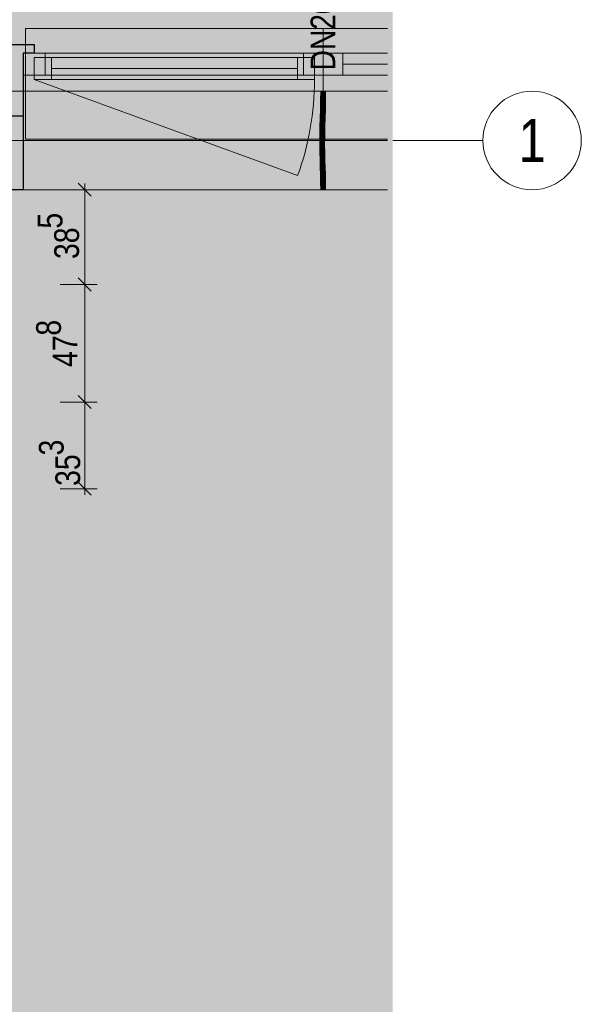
# Model space of a CAD drawing. Extents: x -620 to 300, y 62 to 1107.
# Tile 128 of 256: x 46 to 92, y 922 to 1002. Entities that reach past the tile are written whole.
import ezdxf
from ezdxf.enums import TextEntityAlignment as Align
from ezdxf.lldxf.tags import DXFTag

# ---------------------------------------------------------------- set-up
doc = ezdxf.new("R2010")
doc.units = 0
doc.layers.get('0').update_dxf_attribs({"lineweight": 35})
for name, color, linetype, lineweight, true_color in [('30 -33 Aussenwände- 7 Fassade_ Elemente', 7, 'Continuous', 9, 0x00aacc), ('30 -35 Decken- 1 Konstruktion-Träger- Stahlbeton', 7, 'grob-A06G9FRA8I', 13, 0x33aa00), ('70 -76 Bemaßung- 2 Allgemein', 9, 'Continuous', 5, 0x808080), ('E_Leerrohr 20', 7, 'Continuous', 13, 0xcc0099), ('E_Leerrohr 20-Shading', 7, 'Continuous', 13, 0xcc0099), ('iwb_Layout Achsbezeichung', 1, 'Continuous', 13, 0xff0000), ('iwb_Layout BA_Markierung', 7, 'Continuous', 9, 0xbadcdc)]:
    doc.layers.add(name, color=color, linetype=linetype, lineweight=lineweight, true_color=true_color)
doc.layers.add('70 -71 Achsen- 1 Gebäudeachsen', color=7, linetype='STRICHPUNKT2-A06G9FR98I', lineweight=18)
doc.layers.add('Detailelementbeschriftung', color=7, linetype='Continuous', lineweight=9)
doc.layers.add('iwb_Schraffur_Unterzug', color=7, linetype='Continuous', lineweight=5, true_color=0xffffcc, plot=False)
doc.styles.get("Standard").update_dxf_attribs({"font": 'ARIALN.TTF'})
tags = doc.linetypes.add('grob-A06G9FRA8I', pattern=[14, 3, -8, 3]).pattern_tags.tags
tags[8:9] = [DXFTag(74, 4), DXFTag(75, 0), DXFTag(340, '0'), DXFTag(46, 0.0), DXFTag(50, 0.0), DXFTag(44, 0.0), DXFTag(45, 0.0)]
tags[6:7] = [DXFTag(74, 4), DXFTag(75, 0), DXFTag(340, '0'), DXFTag(46, 0.0), DXFTag(50, 0.0), DXFTag(44, 0.0), DXFTag(45, 0.0)]
tags[4:5] = [DXFTag(74, 4), DXFTag(75, 0), DXFTag(340, '0'), DXFTag(46, 0.0), DXFTag(50, 0.0), DXFTag(44, 0.0), DXFTag(45, 0.0)]
tags = doc.linetypes.add('STRICHPUNKT2', pattern=[12.7, 6.35, -3.175, 0, -3.175]).pattern_tags.tags
tags[10:11] = [DXFTag(74, 4), DXFTag(75, 0), DXFTag(340, '0'), DXFTag(46, 0.0), DXFTag(50, 0.0), DXFTag(44, 0.0), DXFTag(45, 0.0)]
tags[8:9] = [DXFTag(74, 4), DXFTag(75, 0), DXFTag(340, '0'), DXFTag(46, 0.0), DXFTag(50, 0.0), DXFTag(44, 0.0), DXFTag(45, 0.0)]
tags[6:7] = [DXFTag(74, 4), DXFTag(75, 0), DXFTag(340, '0'), DXFTag(46, 0.0), DXFTag(50, 0.0), DXFTag(44, 0.0), DXFTag(45, 0.0)]
tags[4:5] = [DXFTag(74, 4), DXFTag(75, 0), DXFTag(340, '0'), DXFTag(46, 0.0), DXFTag(50, 0.0), DXFTag(44, 0.0), DXFTag(45, 0.0)]
tags = doc.linetypes.add('STRICHPUNKT2-A06G9FR98I', pattern=[12.7, 6.35, -3.175, 0, -3.175]).pattern_tags.tags
tags[10:11] = [DXFTag(74, 4), DXFTag(75, 0), DXFTag(340, '0'), DXFTag(46, 0.0), DXFTag(50, 0.0), DXFTag(44, 0.0), DXFTag(45, 0.0)]
tags[8:9] = [DXFTag(74, 4), DXFTag(75, 0), DXFTag(340, '0'), DXFTag(46, 0.0), DXFTag(50, 0.0), DXFTag(44, 0.0), DXFTag(45, 0.0)]
tags[6:7] = [DXFTag(74, 4), DXFTag(75, 0), DXFTag(340, '0'), DXFTag(46, 0.0), DXFTag(50, 0.0), DXFTag(44, 0.0), DXFTag(45, 0.0)]
tags[4:5] = [DXFTag(74, 4), DXFTag(75, 0), DXFTag(340, '0'), DXFTag(46, 0.0), DXFTag(50, 0.0), DXFTag(44, 0.0), DXFTag(45, 0.0)]

# ---------------------------------------------------------------- blocks, each defined once
blk = doc.blocks.new('Shading-A06G9FNR8I', base_point=(70.82, 993.15))
at = {"layer": 'E_Leerrohr 20-Shading', "color": 223, "true_color": 0xc67fb4}
for points in [[(70.582, 996.053), (70.523, 996.053), (70.576, 995.33), (70.517, 995.331)], [(70.879, 996.053), (70.865, 996.053), (70.87, 995.326), (70.859, 995.326)], [(70.87, 995.326), (70.889, 995.326), (70.879, 996.053), (70.899, 996.053)], [(70.899, 996.053), (70.889, 995.326), (70.909, 996.053), (70.897, 995.326)], [(70.909, 996.053), (70.897, 995.326), (70.923, 996.053), (70.913, 995.325)], [(70.913, 995.325), (70.917, 995.325), (70.923, 996.053)], [(70.576, 995.33), (70.517, 995.331), (70.559, 994.607), (70.502, 994.608)], [(70.561, 994.607), (70.576, 995.33), (70.559, 994.607)], [(70.87, 995.326), (70.859, 995.326), (70.851, 994.6), (70.843, 994.6)], [(70.87, 995.326), (70.867, 995.19), (70.867, 994.599), (70.852, 994.6)], [(70.889, 995.326), (70.867, 994.599), (70.897, 995.326), (70.875, 994.599)], [(70.87, 995.326), (70.867, 994.599), (70.889, 995.326)], [(70.897, 995.326), (70.875, 994.599), (70.913, 995.325), (70.887, 994.599)], [(70.887, 994.599), (70.902, 994.599), (70.913, 995.325), (70.917, 995.325)], [(70.559, 994.607), (70.502, 994.608), (70.536, 993.883), (70.482, 993.884)], [(70.541, 993.882), (70.561, 994.607), (70.536, 993.883), (70.559, 994.607)], [(70.851, 994.6), (70.843, 994.6), (70.825, 993.875), (70.824, 993.875)], [(70.851, 994.6), (70.825, 993.875), (70.852, 994.6), (70.829, 993.875)], [(70.829, 993.875), (70.84, 993.874), (70.852, 994.6), (70.867, 994.599)], [(70.867, 994.599), (70.84, 993.874), (70.875, 994.599), (70.846, 993.874)], [(70.875, 994.599), (70.846, 993.874), (70.887, 994.599), (70.853, 993.874)], [(70.867, 995.19), (70.851, 994.6), (70.852, 994.6)], [(70.853, 993.874), (70.882, 993.873), (70.887, 994.599), (70.902, 994.599)], [(70.463, 993.158), (70.529, 993.615), (70.475, 993.616)], [(70.512, 993.157), (70.533, 993.615), (70.463, 993.158), (70.529, 993.615)], [(70.475, 993.616), (70.528, 993.615), (70.482, 993.884), (70.528, 993.619)], [(70.482, 993.884), (70.528, 993.619), (70.536, 993.883)], [(70.522, 993.157), (70.535, 993.656), (70.512, 993.157)], [(70.528, 993.619), (70.541, 993.882), (70.536, 993.883)], [(70.528, 993.619), (70.529, 993.615), (70.541, 993.882), (70.535, 993.656)], [(70.528, 993.615), (70.529, 993.615), (70.528, 993.619)], [(70.533, 993.615), (70.535, 993.656), (70.529, 993.615)], [(70.817, 993.607), (70.817, 993.613), (70.805, 993.151)], [(70.829, 993.875), (70.817, 993.607), (70.82, 993.581)], [(70.829, 993.875), (70.825, 993.875), (70.817, 993.607), (70.821, 993.742)], [(70.825, 993.875), (70.824, 993.875), (70.817, 993.613)], [(70.821, 993.742), (70.817, 993.613), (70.817, 993.607)], [(70.82, 993.581), (70.827, 993.514), (70.829, 993.875), (70.84, 993.874)], [(70.84, 993.874), (70.827, 993.514), (70.846, 993.874), (70.831, 993.469)], [(70.837, 993.613), (70.831, 993.469), (70.841, 993.613), (70.834, 993.444)], [(70.841, 993.613), (70.834, 993.444), (70.875, 993.613), (70.863, 993.149)], [(70.853, 993.874), (70.846, 993.874), (70.841, 993.613), (70.837, 993.613)], [(70.853, 993.874), (70.841, 993.613), (70.882, 993.873), (70.875, 993.613)], [(70.512, 993.157), (70.463, 993.158), (70.489, 992.431), (70.45, 992.431)], [(70.508, 992.431), (70.522, 993.157), (70.489, 992.431), (70.512, 993.157)], [(70.794, 992.427), (70.813, 993.15), (70.791, 992.427), (70.807, 993.151)], [(70.807, 993.151), (70.805, 993.151), (70.791, 992.427)], [(70.813, 993.15), (70.794, 992.427), (70.808, 992.755), (70.797, 992.427)], [(70.808, 992.755), (70.798, 992.427), (70.863, 993.149), (70.85, 992.427)], [(70.82, 993.581), (70.817, 993.607), (70.807, 993.151), (70.805, 993.151)], [(70.807, 993.151), (70.813, 993.15), (70.82, 993.581), (70.827, 993.514)], [(70.808, 992.755), (70.863, 993.149), (70.82, 993.15)], [(70.819, 993.15), (70.808, 992.755), (70.82, 993.15)], [(70.813, 993.15), (70.808, 992.755), (70.819, 993.15)], [(70.827, 993.514), (70.813, 993.15), (70.831, 993.469), (70.819, 993.15)], [(70.831, 993.469), (70.819, 993.15), (70.834, 993.444), (70.82, 993.15)], [(70.82, 993.15), (70.863, 993.149), (70.834, 993.444)], [(70.485, 991.899), (70.489, 992.431), (70.447, 991.898), (70.45, 992.431)], [(70.505, 991.704), (70.508, 992.431), (70.484, 991.704), (70.489, 992.431)], [(70.794, 992.427), (70.791, 992.427), (70.789, 991.902)], [(70.792, 992.281), (70.789, 991.902), (70.789, 991.9)], [(70.789, 991.9), (70.793, 992.065), (70.791, 992.065)], [(70.792, 991.89), (70.794, 992.064), (70.789, 991.9), (70.793, 992.065)], [(70.793, 992.065), (70.792, 992.281), (70.791, 992.065)], [(70.793, 992.065), (70.795, 992.138), (70.792, 992.281), (70.794, 992.427)], [(70.798, 992.427), (70.793, 991.902), (70.85, 992.427), (70.847, 991.903)], [(70.794, 992.064), (70.795, 992.138), (70.793, 992.065)], [(70.794, 992.427), (70.795, 992.138), (70.797, 992.427)], [(70.795, 992.138), (70.798, 992.427), (70.797, 992.427)], [(70.797, 992.427), (70.798, 992.427), (70.808, 992.755)], [(70.484, 991.704), (70.485, 991.899), (70.446, 991.704), (70.447, 991.898)], [(70.484, 991.704), (70.446, 991.704), (70.497, 991.093), (70.454, 991.092)], [(70.513, 991.093), (70.505, 991.704), (70.497, 991.093), (70.484, 991.704)], [(70.789, 991.902), (70.788, 991.705), (70.789, 991.9)], [(70.788, 991.705), (70.79, 991.705), (70.789, 991.9), (70.792, 991.89)], [(70.792, 991.89), (70.79, 991.705), (70.793, 991.886), (70.792, 991.705)], [(70.796, 991.099), (70.805, 991.099), (70.79, 991.705), (70.792, 991.705)], [(70.793, 991.902), (70.792, 991.89), (70.847, 991.903), (70.846, 991.705)], [(70.792, 991.705), (70.846, 991.705), (70.793, 991.886)], [(70.805, 991.099), (70.854, 991.1), (70.792, 991.705), (70.846, 991.705)], [(70.497, 991.093), (70.454, 991.092), (70.523, 990.483), (70.469, 990.482)], [(70.546, 989.875), (70.535, 990.245), (70.469, 990.482), (70.523, 990.483)], [(70.546, 989.875), (70.469, 990.482), (70.487, 989.873)], [(70.528, 990.484), (70.513, 991.093), (70.523, 990.483), (70.497, 991.093)], [(70.535, 990.245), (70.528, 990.484), (70.523, 990.483)], [(70.805, 991.099), (70.796, 991.099), (70.831, 990.492), (70.811, 990.491)], [(70.869, 990.493), (70.854, 991.1), (70.831, 990.492), (70.805, 991.099)], [(70.831, 990.492), (70.811, 990.491), (70.862, 989.884), (70.829, 989.883)], [(70.887, 989.885), (70.869, 990.493), (70.862, 989.884), (70.831, 990.492)], [(70.546, 989.875), (70.487, 989.873), (70.564, 989.267), (70.505, 989.265)], [(70.862, 989.884), (70.829, 989.883), (70.892, 989.275), (70.846, 989.274)], [(70.905, 989.275), (70.887, 989.885), (70.892, 989.275), (70.862, 989.884)], [(70.564, 989.267), (70.505, 989.265), (70.577, 988.66), (70.518, 988.659)], [(70.892, 989.275), (70.846, 989.274), (70.914, 988.665), (70.86, 988.664)], [(70.918, 988.665), (70.905, 989.275), (70.914, 988.665), (70.892, 989.275)], [(70.577, 988.66), (70.518, 988.659), (70.582, 988.053), (70.523, 988.053)], [(70.923, 988.053), (70.914, 988.665), (70.865, 988.053), (70.86, 988.664)], [(70.923, 988.053), (70.918, 988.665), (70.914, 988.665)]]:
    blk.add_solid(points, dxfattribs=at)
at = {"layer": 'E_Leerrohr 20-Shading', "color": 231, "true_color": 0xe17fc9}
for points in [[(70.616, 996.053), (70.582, 996.053), (70.623, 995.33), (70.576, 995.33)], [(70.645, 995.329), (70.64, 996.053), (70.623, 995.33), (70.616, 996.053)], [(70.689, 995.329), (70.689, 996.053), (70.645, 995.329), (70.64, 996.053)], [(70.717, 995.328), (70.723, 996.053), (70.689, 995.329), (70.689, 996.053)], [(70.723, 996.053), (70.717, 995.328), (70.722, 995.328)], [(70.722, 995.328), (70.728, 995.328), (70.723, 996.053)], [(70.728, 995.328), (70.859, 995.326), (70.723, 996.053), (70.865, 996.053)], [(70.626, 994.605), (70.623, 995.33), (70.563, 994.728), (70.58, 995.33)], [(70.58, 995.33), (70.576, 995.33), (70.563, 994.728)], [(70.645, 994.605), (70.645, 995.329), (70.626, 994.605), (70.623, 995.33)], [(70.645, 994.605), (70.689, 995.329), (70.645, 995.329)], [(70.645, 994.605), (70.68, 994.604), (70.689, 995.329), (70.688, 995.189)], [(70.702, 994.603), (70.717, 995.328), (70.684, 994.604), (70.689, 995.329)], [(70.722, 995.328), (70.717, 995.328), (70.717, 994.603), (70.702, 994.603)], [(70.717, 994.603), (70.739, 994.603), (70.722, 995.328), (70.728, 995.328)], [(70.739, 994.603), (70.843, 994.6), (70.728, 995.328), (70.859, 995.326)], [(70.626, 994.605), (70.561, 994.607), (70.627, 993.88), (70.541, 993.882)], [(70.626, 994.605), (70.563, 994.728), (70.561, 994.607)], [(70.643, 993.88), (70.645, 994.605), (70.627, 993.88), (70.626, 994.605)], [(70.643, 993.88), (70.669, 993.879), (70.645, 994.605), (70.68, 994.604)], [(70.669, 993.879), (70.678, 993.879), (70.68, 994.604), (70.684, 994.604)], [(70.682, 993.879), (70.702, 994.603), (70.678, 993.879), (70.684, 994.604)], [(70.68, 994.604), (70.684, 994.604), (70.688, 995.189)], [(70.717, 994.603), (70.702, 994.603), (70.711, 993.878), (70.682, 993.879)], [(70.824, 993.875), (70.843, 994.6), (70.711, 993.878), (70.717, 994.603)], [(70.535, 993.656), (70.522, 993.157), (70.544, 993.156)], [(70.628, 993.366), (70.541, 993.882), (70.544, 993.156), (70.535, 993.656)], [(70.627, 993.88), (70.541, 993.882), (70.628, 993.366)], [(70.643, 993.88), (70.627, 993.88), (70.642, 993.281), (70.628, 993.366)], [(70.643, 993.88), (70.642, 993.281), (70.669, 993.879), (70.666, 993.687)], [(70.666, 993.687), (70.642, 993.281), (70.658, 993.182)], [(70.678, 993.879), (70.666, 993.687), (70.663, 993.154), (70.658, 993.182)], [(70.676, 993.742), (70.678, 993.879), (70.663, 993.154)], [(70.675, 993.614), (70.676, 993.742), (70.663, 993.154)], [(70.675, 993.614), (70.663, 993.154), (70.678, 993.614), (70.667, 993.154)], [(70.666, 993.687), (70.678, 993.879), (70.669, 993.879)], [(70.667, 993.154), (70.766, 993.151), (70.678, 993.614), (70.758, 993.614)], [(70.675, 993.614), (70.682, 993.879), (70.678, 993.879)], [(70.675, 993.614), (70.709, 993.614), (70.682, 993.879), (70.711, 993.878)], [(70.709, 993.614), (70.817, 993.613), (70.711, 993.878), (70.824, 993.875)], [(70.766, 993.151), (70.805, 993.151), (70.758, 993.614), (70.817, 993.613)], [(70.544, 993.156), (70.522, 993.157), (70.554, 992.43), (70.508, 992.431)], [(70.628, 993.366), (70.544, 993.156), (70.628, 993.155)], [(70.632, 992.429), (70.628, 993.155), (70.554, 992.43), (70.544, 993.156)], [(70.628, 993.155), (70.642, 993.154), (70.628, 993.366), (70.642, 993.281)], [(70.643, 992.429), (70.642, 993.154), (70.632, 992.429), (70.628, 993.155)], [(70.642, 993.281), (70.642, 993.154), (70.658, 993.182), (70.658, 993.154)], [(70.643, 992.429), (70.65, 992.429), (70.642, 993.154), (70.658, 993.154)], [(70.65, 992.429), (70.663, 993.154), (70.658, 993.154)], [(70.667, 993.154), (70.663, 993.154), (70.653, 992.429), (70.65, 992.429)], [(70.776, 992.428), (70.766, 993.151), (70.653, 992.429), (70.667, 993.154)], [(70.658, 993.154), (70.663, 993.154), (70.658, 993.182)], [(70.791, 992.427), (70.805, 993.151), (70.776, 992.428), (70.766, 993.151)], [(70.508, 992.431), (70.505, 991.704), (70.555, 992.187), (70.556, 991.704)], [(70.554, 992.43), (70.508, 992.431), (70.555, 992.187)], [(70.636, 992.068), (70.632, 992.429), (70.555, 992.187), (70.554, 992.43)], [(70.555, 992.187), (70.64, 991.704), (70.64, 991.738)], [(70.555, 992.187), (70.555, 992.158), (70.64, 991.704), (70.56, 991.704)], [(70.636, 992.068), (70.555, 992.187), (70.577, 992.068)], [(70.555, 992.158), (70.556, 991.704), (70.56, 991.704)], [(70.64, 991.738), (70.636, 992.068), (70.577, 992.068)], [(70.632, 992.429), (70.636, 992.068), (70.643, 992.429), (70.641, 992.068)], [(70.636, 992.068), (70.64, 991.738), (70.641, 992.068)], [(70.641, 992.068), (70.64, 991.738), (70.645, 992.068), (70.646, 991.704)], [(70.644, 992.278), (70.643, 992.429), (70.645, 992.068), (70.641, 992.068)], [(70.647, 991.901), (70.65, 992.429), (70.643, 992.429)], [(70.646, 991.704), (70.647, 991.901), (70.644, 992.278)], [(70.647, 991.901), (70.777, 991.902), (70.65, 992.429), (70.776, 992.428)], [(70.777, 991.902), (70.789, 991.902), (70.776, 992.428), (70.791, 992.427)], [(70.556, 991.704), (70.505, 991.704), (70.55, 991.094), (70.513, 991.093)], [(70.55, 991.094), (70.565, 991.094), (70.556, 991.704), (70.56, 991.704)], [(70.565, 991.094), (70.653, 991.096), (70.56, 991.704), (70.64, 991.704)], [(70.64, 991.704), (70.646, 991.704), (70.64, 991.738)], [(70.654, 991.096), (70.646, 991.704), (70.653, 991.096), (70.64, 991.704)], [(70.646, 991.704), (70.701, 991.705), (70.647, 991.901), (70.701, 991.901)], [(70.701, 991.705), (70.646, 991.704), (70.703, 991.097), (70.654, 991.096)], [(70.701, 991.901), (70.701, 991.705), (70.777, 991.902), (70.778, 991.705)], [(70.703, 991.097), (70.772, 991.098), (70.701, 991.705), (70.778, 991.705)], [(70.772, 991.098), (70.796, 991.099), (70.778, 991.705), (70.788, 991.705)], [(70.778, 991.705), (70.788, 991.705), (70.777, 991.902), (70.789, 991.902)], [(70.55, 991.094), (70.513, 991.093), (70.54, 990.484), (70.528, 990.484)], [(70.54, 990.484), (70.528, 990.484), (70.535, 990.245)], [(70.539, 990.455), (70.535, 990.245), (70.544, 990.223)], [(70.54, 990.484), (70.539, 990.455), (70.569, 990.163), (70.544, 990.223)], [(70.54, 990.484), (70.568, 990.485), (70.55, 991.094), (70.565, 991.094)], [(70.54, 990.484), (70.569, 990.163), (70.568, 990.485)], [(70.568, 990.485), (70.669, 990.487), (70.565, 991.094), (70.654, 991.096)], [(70.568, 990.485), (70.569, 990.315), (70.669, 990.487), (70.674, 990.316)], [(70.703, 991.097), (70.654, 991.096), (70.708, 990.488), (70.669, 990.487)], [(70.708, 990.488), (70.669, 990.487), (70.713, 989.88), (70.687, 989.879)], [(70.811, 990.491), (70.796, 991.099), (70.708, 990.488), (70.703, 991.097)], [(70.829, 989.883), (70.811, 990.491), (70.713, 989.88), (70.708, 990.488)], [(70.535, 990.245), (70.546, 989.875), (70.544, 990.223), (70.551, 989.875)], [(70.551, 989.875), (70.57, 989.875), (70.544, 990.223), (70.569, 990.163)], [(70.551, 989.875), (70.546, 989.875), (70.564, 989.267)], [(70.573, 989.267), (70.57, 989.875), (70.564, 989.267), (70.551, 989.875)], [(70.569, 990.315), (70.569, 990.163), (70.674, 990.316), (70.687, 989.879)], [(70.57, 989.875), (70.687, 989.879), (70.569, 990.163)], [(70.705, 989.27), (70.687, 989.879), (70.573, 989.267), (70.57, 989.875)], [(70.713, 989.88), (70.687, 989.879), (70.718, 989.271), (70.705, 989.27)], [(70.846, 989.274), (70.829, 989.883), (70.718, 989.271), (70.713, 989.88)], [(70.573, 989.267), (70.564, 989.267), (70.577, 988.66)], [(70.718, 988.662), (70.705, 989.27), (70.577, 988.66), (70.573, 989.267)], [(70.846, 989.274), (70.705, 989.27), (70.86, 988.664), (70.718, 988.662)], [(70.718, 988.662), (70.577, 988.66), (70.723, 988.053), (70.582, 988.053)], [(70.86, 988.664), (70.718, 988.662), (70.865, 988.053), (70.723, 988.053)]]:
    blk.add_solid(points, dxfattribs=at)
blk = doc.blocks.new('Shading-A06G9FNT8I', base_point=(70.859, 995.265))
at = {"layer": 'E_Leerrohr 20-Shading', "color": 213, "true_color": 0xd67fc0}
for points in [[(70.569, 996.065), (70.393, 996.065), (70.569, 996.053), (70.393, 996.053)], [(70.675, 996.053), (70.523, 996.053), (70.68, 995.265), (70.523, 995.265)], [(70.583, 996.053), (70.583, 996.065), (70.569, 996.053), (70.569, 996.065)], [(70.611, 996.065), (70.583, 996.065), (70.611, 996.053), (70.583, 996.053)], [(70.611, 996.065), (70.611, 996.053), (70.636, 996.065), (70.636, 996.053)], [(70.636, 996.053), (70.723, 996.053), (70.636, 996.065), (70.723, 996.065)], [(70.703, 996.053), (70.675, 996.053), (70.705, 995.265), (70.68, 995.265)], [(70.705, 995.265), (70.723, 995.265), (70.703, 996.053), (70.723, 996.053)], [(70.788, 996.065), (70.723, 996.065), (70.788, 996.053), (70.723, 996.053)], [(70.773, 996.053), (70.723, 996.053), (70.727, 995.265), (70.723, 995.448)], [(70.773, 996.053), (70.727, 995.265), (70.768, 995.265)], [(70.773, 996.053), (70.768, 995.265), (70.842, 996.053), (70.829, 995.265)], [(70.934, 996.065), (70.788, 996.065), (70.934, 996.053), (70.788, 996.053)], [(70.842, 996.053), (70.829, 995.265), (70.875, 996.053), (70.859, 995.265)], [(70.859, 995.265), (70.923, 995.265), (70.875, 996.053), (70.923, 996.053)], [(70.934, 996.053), (70.939, 996.053), (70.934, 996.065), (70.939, 996.065)], [(70.939, 996.053), (70.994, 996.053), (70.939, 996.065), (70.995, 996.065)], [(70.994, 996.053), (71.053, 996.053), (70.995, 996.065), (71.053, 996.065)], [(70.723, 995.448), (70.723, 995.265), (70.727, 995.265)]]:
    blk.add_solid(points, dxfattribs=at)
blk = doc.blocks.new('Shading-A06G9FNV8I', base_point=(70.923, 988.053))
at = {"layer": 'E_Leerrohr 20-Shading', "color": 213, "true_color": 0xd67fc0}
for points in [[(70.723, 988.053), (70.721, 988.841), (70.523, 988.053), (70.523, 988.841)], [(70.723, 988.053), (70.723, 988.841), (70.721, 988.841)], [(70.923, 988.053), (70.923, 988.841), (70.723, 988.053), (70.728, 988.841)], [(70.728, 988.841), (70.723, 988.841), (70.723, 988.053)], [(70.632, 988.053), (70.393, 988.053), (70.632, 988.041), (70.393, 988.041)], [(70.723, 988.041), (70.723, 988.053), (70.632, 988.041), (70.632, 988.053)], [(70.788, 988.053), (70.723, 988.053), (70.788, 988.041), (70.723, 988.041)], [(70.945, 988.041), (70.945, 988.053), (70.788, 988.041), (70.788, 988.053)], [(71.053, 988.041), (71.053, 988.053), (70.945, 988.041), (70.945, 988.053)]]:
    blk.add_solid(points, dxfattribs=at)
blk = doc.blocks.new('Polygon-A06G9FR38I')
at = {"color": 0, "linetype": 'ByBlock', "lineweight": -2, "ltscale": 0.13}
blk.add_solid([(39.308, 82.722), (39.141, 1079.919), (76.379, 82.623), (76.379, 1079.919)], dxfattribs=at)
blk = doc.blocks.new('Referenz-A06G9FRB8I')
at = {"layer": '30 -33 Aussenwände- 7 Fassade_ Elemente', "color": 0}
for p, q in [((46.525, 1001.153), (70.725, 1001.153)), ((46.525, 999.153), (46.525, 1001.153)), ((70.725, 999.153), (70.725, 1001.153)), ((70.725, 1001.153), (75.968, 1001.153)), ((46.525, 999.153), (48.125, 999.153)), ((46.525, 997.353), (46.525, 999.153)), ((47.225, 997.003), (47.225, 998.803)), ((47.225, 998.803), (48.625, 998.803)), ((48.125, 999.153), (48.125, 997.353)), ((48.125, 999.153), (69.125, 999.153)), ((48.625, 998.803), (68.625, 998.803)), ((48.625, 997.003), (48.625, 998.803)), ((68.625, 998.803), (70.025, 998.803)), ((68.625, 998.803), (68.625, 997.003)), ((70.725, 999.153), (69.125, 999.153)), ((69.125, 999.153), (69.125, 997.353)), ((70.025, 998.803), (70.025, 997.003)), ((70.725, 997.353), (70.725, 999.153)), ((70.725, 999.153), (72.325, 999.153)), ((72.325, 997.353), (72.325, 999.153)), ((72.325, 999.153), (75.968, 999.153)), ((48.625, 997.903), (68.625, 997.903)), ((75.968, 998.253), (72.325, 998.253)), ((46.525, 997.353), (46.525, 992.153)), ((48.125, 997.353), (46.525, 997.353)), ((48.625, 997.003), (47.225, 997.003)), ((68.625, 997.003), (48.625, 997.003)), ((70.025, 997.003), (68.625, 997.003)), ((69.125, 997.353), (70.725, 997.353)), ((72.325, 997.353), (70.725, 997.353)), ((70.725, 997.353), (70.725, 992.153)), ((75.968, 997.353), (72.325, 997.353)), ((46.525, 992.153), (70.725, 992.153)), ((70.725, 992.153), (75.968, 992.153))]:
    blk.add_line(p, q, dxfattribs=at)
at = {"layer": '30 -33 Aussenwände- 7 Fassade_ Elemente', "color": 0, "linetype": 'Continuous', "lineweight": -2, "ltscale": 0.25}
for p, q in [((43.925, 999.853), (47.225, 999.853)), ((47.225, 999.853), (47.225, 999.153)), ((46.325, 999.153), (46.325, 994.053)), ((47.225, 999.153), (46.325, 999.153)), ((43.925, 994.053), (46.325, 994.053)), ((46.325, 994.053), (46.325, 988.053)), ((46.325, 988.053), (43.925, 988.053))]:
    blk.add_line(p, q, dxfattribs=at)
at = {"layer": '30 -33 Aussenwände- 7 Fassade_ Elemente', "color": 0, "linetype": 'Continuous', "ltscale": 0.13}
for p, q in [((46.325, 997.353), (46.325, 999.153)), ((46.325, 999.153), (70.725, 999.153)), ((47.225, 997.003), (47.225, 998.803)), ((47.225, 998.803), (70.025, 998.803)), ((70.025, 998.803), (70.025, 997.003)), ((70.725, 997.353), (70.725, 999.153)), ((70.725, 999.153), (75.968, 999.153)), ((70.725, 997.353), (46.325, 997.353)), ((70.025, 997.003), (47.225, 997.003)), ((75.968, 997.353), (70.725, 997.353)), ((43.925, 988.053), (75.968, 988.053))]:
    blk.add_line(p, q, dxfattribs=at)
at = {"layer": '30 -33 Aussenwände- 7 Fassade_ Elemente', "color": 0, "linetype": 'Continuous', "lineweight": 18, "ltscale": 0.18}
for p, q in [((46.325, 999.153), (48.125, 999.153)), ((46.325, 997.353), (46.325, 999.153)), ((47.225, 998.803), (48.625, 998.803)), ((47.225, 997.003), (47.225, 998.803)), ((48.125, 999.153), (48.125, 997.353)), ((48.625, 998.803), (48.625, 997.003)), ((68.625, 998.803), (70.025, 998.803)), ((68.625, 997.003), (68.625, 998.803)), ((69.125, 997.353), (69.125, 999.153)), ((69.125, 999.153), (70.725, 999.153)), ((70.025, 998.803), (70.025, 997.003)), ((70.725, 997.353), (70.725, 999.153)), ((70.725, 999.153), (72.325, 999.153)), ((72.325, 999.153), (72.325, 997.353)), ((68.625, 997.903), (48.625, 997.903)), ((72.325, 998.253), (75.968, 998.253)), ((48.125, 997.353), (46.325, 997.353)), ((48.625, 997.003), (47.225, 997.003)), ((70.025, 997.003), (68.625, 997.003)), ((70.725, 997.353), (69.125, 997.353)), ((72.325, 997.353), (70.725, 997.353))]:
    blk.add_line(p, q, dxfattribs=at)
at = {"layer": '30 -33 Aussenwände- 7 Fassade_ Elemente', "color": 0, "linetype": 'grob-A06G9FRA8I', "ltscale": 0.13}
blk.add_line((47.225, 997.003), (68.65, 989.205), dxfattribs=at)
blk.add_ellipse((47.225, 997.003), major_axis=(21.425, -7.798), ratio=1, start_param=0, end_param=0.349066, dxfattribs=at)
at = {"layer": '30 -35 Decken- 1 Konstruktion-Träger- Stahlbeton', "color": 0}
for p, q in [((75.968, 996.053), (-121.575, 996.053)), ((75.968, 988.053), (-121.575, 988.053))]:
    blk.add_line(p, q, dxfattribs=at)
at = {"layer": '70 -71 Achsen- 1 Gebäudeachsen', "color": 0, "linetype": 'STRICHPUNKT2-A06G9FR98I', "ltscale": 0.18}
blk.add_line((-538.628, 992.053), (75.968, 992.053), dxfattribs=at)
at = {"layer": '70 -76 Bemaßung- 2 Allgemein', "color": 0, "linetype": 'Continuous', "ltscale": 0.13}
for p, q in [((49.345, 988.053), (52.345, 988.053)), ((50.814, 988.584), (51.875, 987.523)), ((51.345, 988.553), (51.345, 986.993)), ((51.345, 981.414), (51.345, 986.993)), ((51.875, 979.823), (50.814, 980.884)), ((50.814, 980.884), (51.875, 979.823)), ((51.345, 979.853), (51.345, 981.414)), ((51.345, 980.853), (51.345, 979.293)), ((49.345, 980.353), (52.345, 980.353)), ((49.345, 980.353), (52.345, 980.353)), ((51.345, 971.864), (51.345, 979.293)), ((51.875, 970.273), (50.814, 971.334)), ((50.814, 971.334), (51.875, 970.273)), ((51.345, 970.303), (51.345, 971.864)), ((51.345, 971.303), (51.345, 969.743)), ((49.345, 970.803), (52.345, 970.803)), ((49.345, 970.803), (52.345, 970.803)), ((51.345, 964.814), (51.345, 969.743)), ((51.345, 963.253), (51.345, 964.814)), ((51.875, 963.223), (50.814, 964.284)), ((49.345, 963.753), (52.345, 963.753))]:
    blk.add_line(p, q, dxfattribs=at)
at = {"layer": '70 -76 Bemaßung- 2 Allgemein', "color": 0, "linetype": 'Continuous', "ltscale": 0.13, "char_height": 2.01377, "attachment_point": 1, "rotation": 90}
for s, insert in [('{\\fArial Narrow;5}', (47.516, 984.893)), ('{\\fArial Narrow;38}', (48.859, 982.42)), ('{\\fArial Narrow;8}', (47.39, 976.196)), ('{\\fArial Narrow;47}', (48.733, 973.654)), ('{\\fArial Narrow;3}', (47.61, 966.461)), ('{\\fArial Narrow;35}', (48.952, 963.988))]:
    blk.add_mtext(s, dxfattribs=dict(at, insert=insert))
blk = doc.blocks.new('Referenz-A06G9FRD8I')
at = {"layer": 'iwb_Schraffur_Unterzug', "linetype": 'Continuous', "ltscale": 0.13}
for points in [[(-538.628, 996.053), (75.968, 996.053), (75.968, 994.399)], [(-538.628, 996.053), (75.968, 994.399), (-538.628, 993.695)], [(-538.628, 993.695), (75.968, 994.399), (75.968, 989.708)], [(-538.628, 993.695), (75.968, 989.708), (-538.628, 990.412)], [(-538.628, 990.412), (75.968, 989.708), (75.968, 988.053)], [(-538.628, 990.412), (75.968, 988.053), (-538.628, 988.053)]]:
    blk.add_solid(points, dxfattribs=at)
blk = doc.blocks.new('Enddeckel-A06G9FYL8I')
at = {"color": 0, "linetype": 'ByBlock', "lineweight": -2, "ltscale": 0.13}
for p, q in [((70.523, 988.841), (70.523, 988.053)), ((70.641, 988.841), (70.523, 988.841)), ((70.806, 988.841), (70.641, 988.841)), ((70.923, 988.841), (70.806, 988.841)), ((70.923, 988.053), (70.923, 988.841)), ((70.393, 988.053), (70.393, 988.041)), ((70.587, 988.053), (70.393, 988.053)), ((70.587, 988.041), (70.393, 988.041)), ((70.641, 988.053), (70.523, 988.053)), ((70.86, 988.053), (70.587, 988.053)), ((70.86, 988.041), (70.587, 988.041)), ((70.806, 988.053), (70.641, 988.053)), ((70.923, 988.053), (70.806, 988.053)), ((71.053, 988.053), (70.86, 988.053)), ((71.053, 988.041), (70.86, 988.041)), ((71.053, 988.041), (71.053, 988.053))]:
    blk.add_line(p, q, dxfattribs=at)
at = {"color": 0, "linetype": 'STRICHPUNKT2', "lineweight": 5, "ltscale": 0.13}
blk.add_line((70.723, 988.053), (70.723, 988.841), dxfattribs=at)
blk = doc.blocks.new('Enddeckel-A06G9FYN8I')
at = {"color": 0, "linetype": 'ByBlock', "lineweight": -2, "ltscale": 0.13}
for p, q in [((70.393, 996.065), (70.393, 996.053)), ((70.393, 996.065), (70.587, 996.065)), ((70.393, 996.053), (70.587, 996.053)), ((70.523, 996.053), (70.523, 995.265)), ((70.523, 996.053), (70.641, 996.053)), ((70.587, 996.065), (70.86, 996.065)), ((70.587, 996.053), (70.86, 996.053)), ((70.641, 996.053), (70.806, 996.053)), ((70.806, 996.053), (70.923, 996.053)), ((70.86, 996.065), (71.053, 996.065)), ((70.86, 996.053), (71.053, 996.053)), ((70.923, 995.265), (70.923, 996.053)), ((71.053, 996.053), (71.053, 996.065)), ((70.523, 995.265), (70.641, 995.265)), ((70.641, 995.265), (70.806, 995.265)), ((70.806, 995.265), (70.923, 995.265))]:
    blk.add_line(p, q, dxfattribs=at)
at = {"color": 0, "linetype": 'STRICHPUNKT2', "lineweight": 5, "ltscale": 0.13}
blk.add_line((70.723, 996.053), (70.723, 995.265), dxfattribs=at)
blk = doc.blocks.new('Flexrohr-A06G9FYP8I')
at = {"color": 0, "linetype": 'ByBlock', "lineweight": -2, "ltscale": 0.13}
for p, q in [((70.523, 996.053), (70.517, 995.331)), ((70.523, 996.053), (70.923, 996.053)), ((70.923, 996.053), (70.917, 995.325)), ((70.517, 995.331), (70.502, 994.608)), ((70.528, 995.256), (70.904, 995.25)), ((70.532, 995.655), (70.908, 995.652)), ((70.917, 995.325), (70.902, 994.599)), ((70.502, 994.608), (70.482, 993.884)), ((70.51, 994.458), (70.886, 994.449)), ((70.519, 994.857), (70.895, 994.849)), ((70.902, 994.599), (70.882, 993.873)), ((70.482, 993.884), (70.463, 993.158)), ((70.488, 993.658), (70.864, 993.649)), ((70.499, 994.058), (70.875, 994.049)), ((70.882, 993.873), (70.863, 993.149)), ((70.463, 993.158), (70.45, 992.431)), ((70.47, 992.857), (70.846, 992.851)), ((70.478, 993.258), (70.854, 993.249)), ((70.863, 993.149), (70.85, 992.427)), ((70.45, 992.431), (70.446, 991.704)), ((70.46, 992.055), (70.836, 992.053)), ((70.462, 992.456), (70.838, 992.452)), ((70.85, 992.427), (70.846, 991.705)), ((70.446, 991.704), (70.454, 991.092)), ((70.459, 991.653), (70.835, 991.655)), ((70.464, 991.251), (70.84, 991.257)), ((70.846, 991.705), (70.854, 991.1)), ((70.454, 991.092), (70.469, 990.482)), ((70.469, 990.482), (70.487, 989.873)), ((70.472, 990.85), (70.848, 990.858)), ((70.482, 990.449), (70.858, 990.459)), ((70.854, 991.1), (70.869, 990.493)), ((70.869, 990.493), (70.887, 989.885)), ((70.487, 989.873), (70.505, 989.265)), ((70.494, 990.049), (70.87, 990.06)), ((70.506, 989.649), (70.882, 989.66)), ((70.887, 989.885), (70.905, 989.275)), ((70.505, 989.265), (70.518, 988.659)), ((70.517, 989.25), (70.893, 989.259)), ((70.526, 988.851), (70.902, 988.858)), ((70.905, 989.275), (70.918, 988.665)), ((70.518, 988.659), (70.523, 988.053)), ((70.523, 988.053), (70.923, 988.053)), ((70.532, 988.453), (70.908, 988.457)), ((70.535, 988.055), (70.911, 988.055)), ((70.918, 988.665), (70.923, 988.053))]:
    blk.add_line(p, q, dxfattribs=at)
blk = doc.blocks.new('Einzeiliger Text-A06G9FYR8I')
at = {"color": 0, "lineweight": -2, "insert": (69.704, 997.742), "char_height": 2, "attachment_point": 1, "rotation": 90}
blk.add_mtext('{\\fArial Narrow;DN20 in UZ}', dxfattribs=at)

msp = doc.modelspace()

# ---------------------------------------------------------------- linework, layer by layer
at = {"layer": 'iwb_Layout Achsbezeichung', "linetype": 'STRICHPUNKT2', "lineweight": 13, "ltscale": 0.39}
msp.add_line((76.379, 992.053), (83.715, 992.053), dxfattribs=at)
at = {"layer": 'iwb_Layout Achsbezeichung', "ltscale": 0.39, "extrusion": (0, 0, -1)}
msp.add_circle((-87.715, 992.053), 4, dxfattribs=at)

# ---------------------------------------------------------------- block references
at = {"color": 8, "lineweight": 25, "ltscale": 0.25, "true_color": 0x808080}
for name in ['Referenz-A06G9FRB8I', 'Referenz-A06G9FRD8I']:
    msp.add_blockref(name, (0, 0), dxfattribs=at)
at = {"layer": 'Detailelementbeschriftung', "ltscale": 0.13}
msp.add_blockref('Einzeiliger Text-A06G9FYR8I', (0, 0), dxfattribs=at)
at = {"layer": 'E_Leerrohr 20'}
for name, p in [('Shading-A06G9FNT8I', (70.859, 995.265)), ('Shading-A06G9FNR8I', (70.82, 993.15)), ('Shading-A06G9FNV8I', (70.923, 988.053))]:
    msp.add_blockref(name, p, dxfattribs=at)
at = {"layer": 'E_Leerrohr 20', "ltscale": 0.13}
for name in ['Enddeckel-A06G9FYN8I', 'Flexrohr-A06G9FYP8I', 'Enddeckel-A06G9FYL8I']:
    msp.add_blockref(name, (0, 0), dxfattribs=at)
at = {"layer": 'iwb_Layout BA_Markierung', "ltscale": 0.13}
msp.add_blockref('Polygon-A06G9FR38I', (0, 0), dxfattribs=at)

# ---------------------------------------------------------------- texts
at = {"layer": 'iwb_Layout Achsbezeichung', "ltscale": 0.39}
msp.add_text('1', height=3.5, dxfattribs=at).set_placement((87.715, 992.053), align=Align.MIDDLE_CENTER)

doc.saveas('drawing.dxf')
